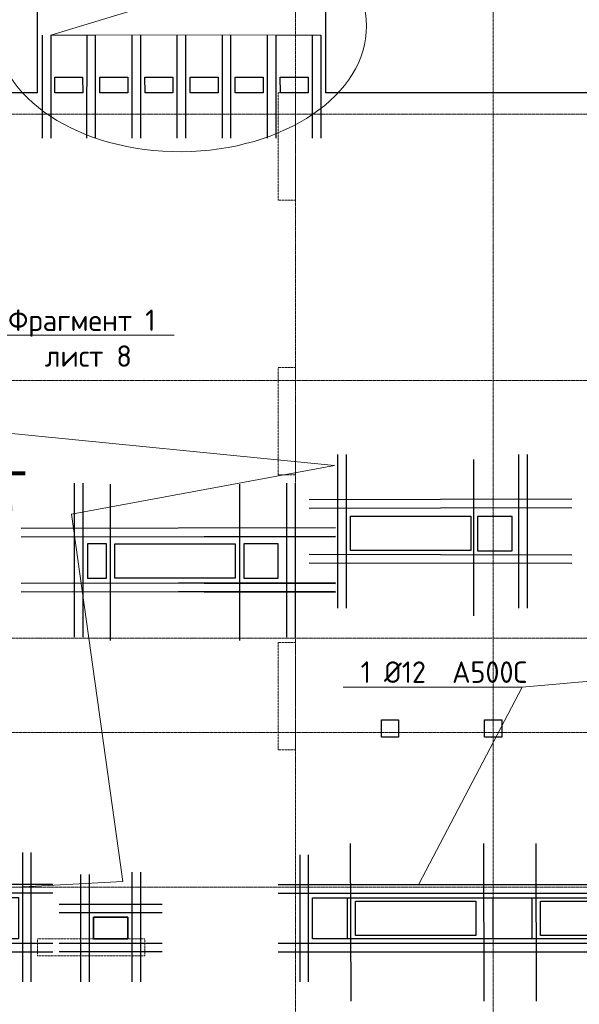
# Model space of a CAD drawing. Header units: millimetres. Extents: x -42044588 to 856694, y -806701 to 941911.
# Tile 200 of 256: x -73074 to -66564, y -276330 to -264866. Entities that reach past the tile are written whole.
import ezdxf
from ezdxf import colors
from ezdxf.entities.mleader import LeaderData, LeaderLine
from ezdxf.enums import TextEntityAlignment as Align
from ezdxf.math import Vec2, Vec3

# ---------------------------------------------------------------- set-up
doc = ezdxf.new("R2010")
doc.units = ezdxf.units.MM
for name, pattern in [('______5', [1100, 800, -100, 100, -100]), ('DASHED', [7, 5, -2, 0]), ('осевая', [50.8, 31.75, -6.35, 6.35, -6.35])]:
    doc.linetypes.add(name, pattern=pattern)
for name, color, linetype, lineweight in [('_0.25', 114, 'Continuous', 25), ('_0.5', 94, 'Continuous', 50), ('RAZMER', 100, 'Continuous', 15), ('Оси', 40, '______5', 18), ('Перекрытие ж_бетон', 1, 'Continuous', 30), ('подоснова', 151, 'Continuous', 5), ('РАЗМЕРЫ', 1, 'Continuous', 9), ('Символы 0.20', 1, 'Continuous', 20), ('Символы 0.20 @ 100', 1, 'Continuous', 20)]:
    doc.layers.add(name, color=color, linetype=linetype, lineweight=lineweight)
doc.layers.add('Колонна_ бетон', color=7, linetype='Continuous', lineweight=50, true_color=0xb4b496)
doc.styles.add('GOST-2.304_Type-B', font='GOST_Common.ttf')
doc.styles.add('ГОСТ', font='GOST_Common.ttf')

# ---------------------------------------------------------------- blocks, each defined once
blk = doc.blocks.new('оси блок 2')
at = {"layer": 'Оси', "color": 16, "linetype": 'осевая', "lineweight": 0, "ltscale": 0.25, "transparency": 33554687}
for p, q in [((-54204.7, -322543), (-54204.7, -347914.1)), ((-51904.7, -322543), (-51904.7, -347914.1)), ((-89822.3, -326301.3), (-37238.5, -326301.3)), ((-89822.3, -329401.3), (-37238.5, -329401.3)), ((-89822.3, -332401.3), (-37238.5, -332401.3)), ((-89822.3, -333501.3), (-37238.5, -333501.3)), ((-89822.3, -335301.3), (-37238.5, -335301.3))]:
    blk.add_line(p, q, dxfattribs=at)
blk = doc.blocks.new('подложка стн 1-го этажа')
at = {"layer": 'Колонна_ бетон', "color": 252, "linetype": 'DASHED', "lineweight": 0, "ltscale": 0.5, "true_color": 0x939598, "transparency": 33554687}
for p, q in [((39544, 23162, -200), (39344, 23162, -200)), ((39344, 23162, -200), (39344, 23162, -200)), ((39344, 21912, -200), (39344, 23162, -200)), ((39544, 23162, -200), (39544, 23162, -200)), ((39544, 23162, -200), (39544, 21912, -200)), ((39344, 21912, -200), (39544, 21912, -200)), ((39344, 21912, -200), (39344, 21912, -200)), ((39544, 21912, -200), (39544, 21912, -200)), ((39344, 19962, -200), (39344, 19962, -200)), ((39544, 19962, -200), (39344, 19962, -200)), ((39344, 18712, -200), (39344, 19962, -200)), ((39544, 19962, -200), (39544, 19962, -200)), ((39544, 19962, -200), (39544, 18712, -200)), ((39344, 18712, -200), (39344, 18712, -200)), ((39544, 18712, -200), (39344, 18712, -200)), ((39544, 18712, -200), (39544, 18712, -200)), ((36543, 16512, -200), (36543, 16312, -200)), ((36543, 16512, -200), (36543, 16512, -200)), ((36543, 16512, -200), (37793, 16512, -200)), ((37793, 16512, -200), (37793, 16312, -200)), ((37793, 16512, -200), (37793, 16512, -200)), ((36543, 16312, -200), (36543, 16312, -200)), ((36543, 16312, -200), (37793, 16312, -200)), ((37793, 16312, -200), (37793, 16312, -200))]:
    blk.add_line(p, q, dxfattribs=at)
at = {"layer": 'Колонна_ бетон', "color": 252, "linetype": 'DASHED', "lineweight": 0, "ltscale": 0.5, "true_color": 0x939598, "transparency": 33554687, "elevation": -560}
blk.add_lwpolyline([(39344, 26362), (39544, 26362), (39544, 25112), (39344, 25112)], close=True, dxfattribs=at)
blk = doc.blocks.new('_None')
blk = doc.blocks.new('*U6775')
at = {"layer": '_0.25', "ltscale": 100}
blk.add_lwpolyline([(0, 480), (3320, 480), (3320, 0), (0, 0)], close=True, dxfattribs=at)
at = {"layer": '_0.5', "color": 7, "lineweight": 30, "ltscale": 100}
for p, q in [((-150, 980), (-150, -500)), ((-50, 980), (-50, -500)), ((3370, -500), (3370, 1005)), ((3470, -500), (3470, 1005)), ((3720, 630), (-400, 630)), ((3720, 530), (-400, 530)), ((-400, -50), (3720, -50)), ((-400, -150), (3720, -150))]:
    blk.add_line(p, q, dxfattribs=at)
blk = doc.blocks.new('*U4606')
at = {"layer": '_0.25', "ltscale": 100}
blk.add_lwpolyline([(0, 482), (1176, 482), (1176, 0), (0, 0)], close=True, dxfattribs=at)
at = {"layer": '_0.5', "color": 7, "lineweight": 30, "ltscale": 100}
for p, q in [((-150, 982), (-150, -500)), ((-50, 982), (-50, -500)), ((1226, -500), (1226, 1007)), ((1326, -500), (1326, 1007)), ((1576, 632), (-400, 632)), ((1576, 532), (-400, 532)), ((-400, -50), (1576, -50)), ((-400, -150), (1576, -150))]:
    blk.add_line(p, q, dxfattribs=at)
blk = doc.blocks.new('*U4586')
at = {"layer": '_0.25', "ltscale": 100}
blk.add_lwpolyline([(0, 250), (399, 250), (399, 0), (0, 0)], close=True, dxfattribs=at)
at = {"layer": '_0.5', "color": 7, "lineweight": 30, "ltscale": 100}
for p, q in [((-150, 750), (-150, -500)), ((-50, 750), (-50, -500)), ((449, -500), (449, 774)), ((549, -500), (549, 774)), ((799, 400), (-400, 400)), ((799, 300), (-400, 300)), ((-400, -50), (799, -50)), ((-400, -150), (799, -150))]:
    blk.add_line(p, q, dxfattribs=at)
blk = doc.blocks.new('*U6942')
at = {"layer": 'Символы 0.20', "linetype": 'Continuous', "lineweight": 25}
for p, q in [((-5, 0.35), (-5, 10.05)), ((17.75, 0.35), (17.75, 10.05))]:
    blk.add_line(p, q, dxfattribs=at)
at = {"layer": 'Символы 0.20', "linetype": 'Continuous', "lineweight": 80}
for p, q in [((-7, 0), (0, 0)), ((19.75, 0), (12.75, 0))]:
    blk.add_line(p, q, dxfattribs=at)
at = {"layer": 'Символы 0.20', "linetype": 'Continuous', "lineweight": 25}
for points in [[(-5, 0.46), (-4.35, 4.36), (-5.65, 4.36)], [(17.75, 0.46), (17.1, 4.39), (18.41, 4.39)]]:
    blk.add_solid(points, dxfattribs=at)
at = {"layer": 'Символы 0.20', "style": 'ГОСТ'}
blk.add_attdef('1', text='', height=3.5, dxfattribs=at).set_placement((-3, 7.58), align=Align.MIDDLE_CENTER)
blk.add_attdef('2', text='', height=3.5, dxfattribs=at).set_placement((22.42, 7.75), align=Align.MIDDLE_RIGHT)
blk = doc.blocks.new('блочина')
at = {"layer": 'Перекрытие ж_бетон', "color": 4}
for points in [[(135753, 62200), (135753, 62600), (137153, 62600), (137153, 62200)], [(137233, 62598), (137233, 62198), (137633, 62198), (137633, 62598)], [(132913, 62278), (132693, 62278), (132693, 61878), (132913, 61878)], [(133013, 61880), (133013, 62280), (134413, 62280), (134413, 61880)], [(134513, 62278), (134513, 61878), (134913, 61878), (134913, 62278)], [(135313, 58158), (135713, 58158), (135713, 57678), (135313, 57678)], [(137413, 58158), (137863, 58158), (137863, 57678), (137413, 57678)], [(135813, 57720), (135813, 58120), (137213, 58120), (137213, 57720)], [(137963, 57720), (137963, 58120), (138633, 58120), (138633, 57720)], [(133163, 57680), (133163, 57930), (132763, 57930), (132763, 57680)]]:
    blk.add_lwpolyline(points, close=True, dxfattribs=at)
at = {"layer": 'Перекрытие ж_бетон', "color": 4, "ltscale": 100}
blk.add_lwpolyline([(136313, 60028), (136113, 60028), (136113, 60228), (136313, 60228)], close=True, dxfattribs=at)
at = {"layer": 'Перекрытие ж_бетон', "color": 4, "ltscale": 100, "elevation": 4500}
blk.add_lwpolyline([(137513, 60028), (137313, 60028), (137313, 60228), (137513, 60228)], close=True, dxfattribs=at)

msp = doc.modelspace()

# ---------------------------------------------------------------- linework, layer by layer
at = {"lineweight": 30}
for p, q in [((-69376.229, -269929.342, -720), (-69376.229, -271719.342, -720)), ((-69276.229, -269929.342, -720), (-69276.229, -271719.342, -720)), ((-67271.361, -269929.342, -720), (-67271.361, -271719.342, -720)), ((-67171.361, -269929.342, -720), (-67171.361, -271719.342, -720)), ((-67792.76, -269987.467, -360), (-67792.76, -271807.467, -360)), ((-72439.043, -270263.97, -720), (-72439.043, -272053.97, -720)), ((-72339.043, -270263.97, -720), (-72339.043, -272053.97, -720)), ((-72020.585, -270273.215, -360), (-72020.585, -272093.215, -360)), ((-70516.301, -270273.215, -360), (-70516.301, -272093.215, -360)), ((-69971.217, -270263.97, -720), (-69971.217, -272053.97, -720)), ((-69871.217, -270263.97, -720), (-69871.217, -272053.97, -720)), ((-66651.361, -270449.342, -720), (-69706.431, -270455.925, -720)), ((-66651.361, -270549.342, -720), (-69706.431, -270555.925, -720)), ((-69401.217, -270783.97, -720), (-73056.287, -270790.554, -720)), ((-69401.217, -270886.373, -720), (-73056.287, -270892.957, -720)), ((-69401.217, -270883.97, -720), (-72456.287, -270890.554, -720)), ((-66651.361, -271099.342, -720), (-69706.431, -271092.758, -720)), ((-66651.361, -271199.342, -720), (-69706.431, -271192.758, -720)), ((-69401.217, -271422.34, -720), (-73056.287, -271428.923, -720)), ((-69401.217, -271433.97, -720), (-72456.287, -271427.387, -720)), ((-69401.217, -271523.518, -720), (-73056.287, -271530.101, -720)), ((-69401.217, -271533.97, -720), (-72456.287, -271527.387, -720)), ((-69227.762, -274458.971, -360), (-69222.657, -276292.049, -360)), ((-67677.683, -274458.971, -360), (-67672.578, -276292.049, -360)), ((-67071.053, -274458.971, -360), (-67065.948, -276292.049, -360))]:
    msp.add_line(p, q, dxfattribs=at)
at = {"layer": 'RAZMER', "lineweight": 30}
for points, elevation in [([(-72812.446, -265047.334), (-72812.488, -266247.334)], -359.804), ([(-72712.446, -265047.334), (-72712.488, -266247.334)], -359.804), ([(-72295.194, -265047.334), (-72295.236, -266247.334)], -359.822), ([(-72195.194, -265047.334), (-72195.236, -266247.334)], -359.822), ([(-71770.207, -265047.334), (-71770.249, -266247.334)], -359.804), ([(-71670.207, -265047.334), (-71670.249, -266247.334)], -359.804), ([(-71245.128, -265047.334), (-71245.169, -266247.334)], -359.893), ([(-71145.128, -265047.334), (-71145.169, -266247.334)], -359.893), ([(-70720.234, -265047.334), (-70720.276, -266247.334)], -359.769), ([(-70620.234, -265047.334), (-70620.276, -266247.334)], -359.769), ([(-70195.247, -265047.334), (-70195.289, -266247.334)], -359.751), ([(-70095.247, -265047.334), (-70095.289, -266247.334)], -359.751), ([(-69670.261, -265047.334), (-69670.302, -266247.334)], -359.822), ([(-69570.261, -265047.334), (-69570.302, -266247.334)], -359.822)]:
    msp.add_lwpolyline(points, dxfattribs=dict(at, elevation=elevation))
at = {"layer": 'Перекрытие ж_бетон'}
for p, q in [((-72866.405, -265717.403, -360), (-72866.405, -264117.404, -360)), ((-69516.405, -264117.404, -360), (-69516.405, -265717.403, -360))]:
    msp.add_line(p, q, dxfattribs=at)
for points, elevation in [([(-72341.419, -265717.403), (-72666.419, -265717.403), (-72667.188, -265537.413), (-72342.188, -265537.413)], -359.982), ([(-71816.339, -265717.403), (-72141.339, -265717.403), (-72142.109, -265537.413), (-71817.109, -265537.413)], -360.071), ([(-71291.445, -265717.403), (-71616.445, -265717.403), (-71617.215, -265537.413), (-71292.215, -265537.413)], -359.964), ([(-70766.365, -265717.403), (-71091.365, -265717.403), (-71092.135, -265537.413), (-70767.135, -265537.413)], -360.053), ([(-70241.472, -265717.403), (-70566.472, -265717.403), (-70567.242, -265537.413), (-70242.242, -265537.413)], -360.053), ([(-69716.485, -265717.403), (-70041.485, -265717.403), (-70042.255, -265537.413), (-69717.255, -265537.413)], -359.911)]:
    msp.add_lwpolyline(points, close=True, dxfattribs=dict(at, elevation=elevation))
at = {"layer": 'Перекрытие ж_бетон', "elevation": -360}
for points in [[(-72866.405, -265717.403), (-81156.405, -265717.403)], [(-57366.405, -282617.402), (-54316.405, -282617.402), (-54316.405, -265717.403), (-64366.405, -265717.403), (-64366.405, -265717.403), (-67716.405, -265717.403), (-67716.405, -265717.403), (-69516.405, -265717.403)]]:
    msp.add_lwpolyline(points, dxfattribs=at)
at = {"layer": 'РАЗМЕРЫ'}
msp.add_ellipse((-71198.267, -264956.243, -360), major_axis=(2157.988, 16.605), ratio=0.670490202, dxfattribs=at)

# ---------------------------------------------------------------- block references
for name, p in [('подложка стн 1-го этажа', (-109410.328, -292079.197, 200)), ('блочина', (-204979.119, -333247.553, 200))]:
    msp.add_blockref(name, p)
at = {"ltscale": 100}
for name, p in [('*U4606', (-74265.379, -275569.062, -160)), ('*U6775', (-69666.404, -275569.403, -160)), ('*U4586', (-72215.534, -275567.055, -160))]:
    msp.add_blockref(name, p, dxfattribs=at)
at = {"layer": 'РАЗМЕРЫ'}
msp.add_blockref('оси блок 2', (-15661.687, 60333.919, -360), dxfattribs=at)
at = {"layer": 'Символы 0.20 @ 100'}
ref = msp.add_blockref('*U6942', (-73712.4, -270151.588, -0.018), dxfattribs=dict(at, xscale=100, yscale=100, zscale=100, rotation=180))
ref.add_attrib('1', '5', dxfattribs={"layer": 'Символы 0.20', "height": 350, "style": 'ГОСТ'}).set_placement((-73412.244, -270909.396, -0.018), align=Align.MIDDLE_CENTER)
ref.add_attrib('2', '5', dxfattribs={"layer": 'Символы 0.20', "height": 350, "style": 'ГОСТ'}).set_placement((-75954.813, -270926.789, -0.018), align=Align.MIDDLE_RIGHT)

# ---------------------------------------------------------------- leaders
at = {"layer": 'подоснова', "color": 2, "ltscale": 0.3}
ml = msp.add_multileader_mtext('Standard', dxfattribs=at)
ml.set_content('5 (%%C12)\\Pшаг 100', color=2, style='GOST-2.304_Type-B')
ml.set_leader_properties(color=256, linetype='ByLayer', lineweight=15)
ml.set_arrow_properties(name='NONE')
ml.build(insert=Vec2(0, 0))
ml.multileader.update_dxf_attribs({"text_left_attachment_type": 6, "text_right_attachment_type": 6, "dogleg_length": 0.1, "arrow_head_size": 18})
ctx = ml.context
ctx.base_point, ctx.char_height, ctx.arrow_head_size, ctx.landing_gap_size, ctx.plane_origin = Vec3(-69047.489, -263926.886, 360.089), 250, 18, 20, Vec3(-72549.867, -264340.127, 360.089)
ctx.left_attachment, ctx.right_attachment, ctx.text_align_type = 6, 6, 1
notes = []
notes.append((ctx, [(0, (1, 1, 0), (-69047.589, -263926.886, 360.089), (1, 0), 0.1, [(6, [(-69570.261, -265047.334, 360.089), (-70095.247, -265047.334, 360.089), (-70634.518, -265041.731, 360.089), (-71145.128, -265047.334, 360.089), (-71684.585, -265041.731, 360.089), (-72195.194, -265047.334, 360.089), (-72712.446, -265047.334, 360.089)], 0, [])])]))
ctx.mtext.insert, ctx.mtext.alignment, ctx.mtext.flow_direction = Vec3(-68472.186, -263626.886, 360.089), 2, 5
ml = msp.add_multileader_mtext('Standard', dxfattribs=at)
ml.set_content('Фрагмент 1\\P лист 8', color=2, style='GOST-2.304_Type-B')
ml.set_leader_properties(color=256, linetype='ByLayer', lineweight=15)
ml.set_arrow_properties(name='NONE')
ml.build(insert=Vec2(0, 0))
ml.multileader.update_dxf_attribs({"text_left_attachment_type": 6, "text_right_attachment_type": 6, "dogleg_length": 0.1, "arrow_head_size": 18})
ctx = ml.context
ctx.base_point, ctx.char_height, ctx.arrow_head_size, ctx.landing_gap_size, ctx.plane_origin = Vec3(-73239.814, -268540.89), 250, 18, 20, Vec3(-82205.112, -263815.849)
ctx.left_attachment, ctx.right_attachment, ctx.text_align_type = 6, 6, 1
notes.append((ctx, [(0, (1, 1, 0), (-73239.914, -268540.89), (1, 0), 0.1, [(0, [(-74235.525, -269893.236)], 0, [])])]))
ctx.mtext.insert, ctx.mtext.alignment, ctx.mtext.flow_direction = Vec3(-72352.011, -268240.89), 2, 5
ml = msp.add_multileader_mtext('Standard', dxfattribs=at)
ml.set_content('1 %%C12  А500С', color=2, style='GOST-2.304_Type-B')
ml.set_leader_properties(color=256, linetype='ByLayer', lineweight=15)
ml.set_arrow_properties(name='NONE')
ml.build(insert=Vec2(0, 0))
ml.multileader.update_dxf_attribs({"text_left_attachment_type": 6, "text_right_attachment_type": 6, "dogleg_length": 0.1, "arrow_head_size": 18})
ctx = ml.context
ctx.base_point, ctx.char_height, ctx.arrow_head_size, ctx.landing_gap_size, ctx.plane_origin = Vec3(-83938.49, -268791.3, 360), 250, 18, 20, Vec3(-92914.076, -267642.873, 360)
ctx.left_attachment, ctx.right_attachment, ctx.text_align_type = 6, 6, 1
notes.append((ctx, [(1, (1, 1, 0), (-82116.572, -268791.3, 360), (-1, 0), 0.1, [(6, [(-83065.778, -272499.171, 360), (-87041.022, -271924.292, 360), (-88092.674, -270211.881, 360)], 0, []), (3, [(-75541.313, -272217.823, 360), (-74696.923, -275050.06, 360), (-71875.26, -274901.131, 360), (-72472.671, -270624.686, 360), (-69412.94, -270057.264, 360)], 0, [])])]))
ctx.mtext.insert, ctx.mtext.alignment, ctx.mtext.flow_direction = Vec3(-83027.581, -268491.3, 360), 2, 5
ml = msp.add_multileader_mtext('Standard', dxfattribs=at)
ml.set_content('1 %%C12  А500С', color=2, style='GOST-2.304_Type-B')
ml.set_leader_properties(color=256, linetype='ByLayer', lineweight=15)
ml.set_arrow_properties(name='NONE')
ml.build(insert=Vec2(0, 0))
ml.multileader.update_dxf_attribs({"text_left_attachment_type": 6, "text_right_attachment_type": 6, "dogleg_length": 0.1, "arrow_head_size": 18})
ctx = ml.context
ctx.base_point, ctx.char_height, ctx.arrow_head_size, ctx.landing_gap_size, ctx.plane_origin = Vec3(-69049.06, -272637.878, 360), 250, 18, 20, Vec3(-66925.998, -269157.968, 360)
ctx.left_attachment, ctx.right_attachment, ctx.text_align_type = 6, 6, 1
notes.append((ctx, [(1, (1, 1, 0), (-67227.142, -272637.878, 360), (-1, 0), 0.1, [(6, [(-68432.311, -274933.289, 360)], 0, []), (7, [(-59022.859, -275392.519, 360), (-57844.225, -271720.99, 360), (-62934.841, -269381.846, 360), (-61039.319, -269352.814, 360), (-60851.628, -274519.787, 360), (-66128.581, -274613.644, 360), (-63385.183, -272289.11, 360)], 0, [])])]))
ctx.mtext.insert, ctx.mtext.alignment, ctx.mtext.flow_direction = Vec3(-68138.151, -272337.878, 360), 2, 5
for ctx, leaders in notes:
    for number, flags, end, landing, length, lines in leaders:
        leader = LeaderData()
        leader.index, (leader.has_last_leader_line, leader.has_dogleg_vector, leader.attachment_direction) = number, flags
        leader.last_leader_point, leader.dogleg_vector, leader.dogleg_length = Vec3(end), Vec3(landing), length
        for number, points, colour, breaks in lines:
            line = LeaderLine()
            line.index, line.vertices, line.color, line.breaks = number, Vec3.list(points), colors.encode_raw_color(colour), breaks
            leader.lines.append(line)
        ctx.leaders.append(leader)

doc.saveas('drawing.dxf')
